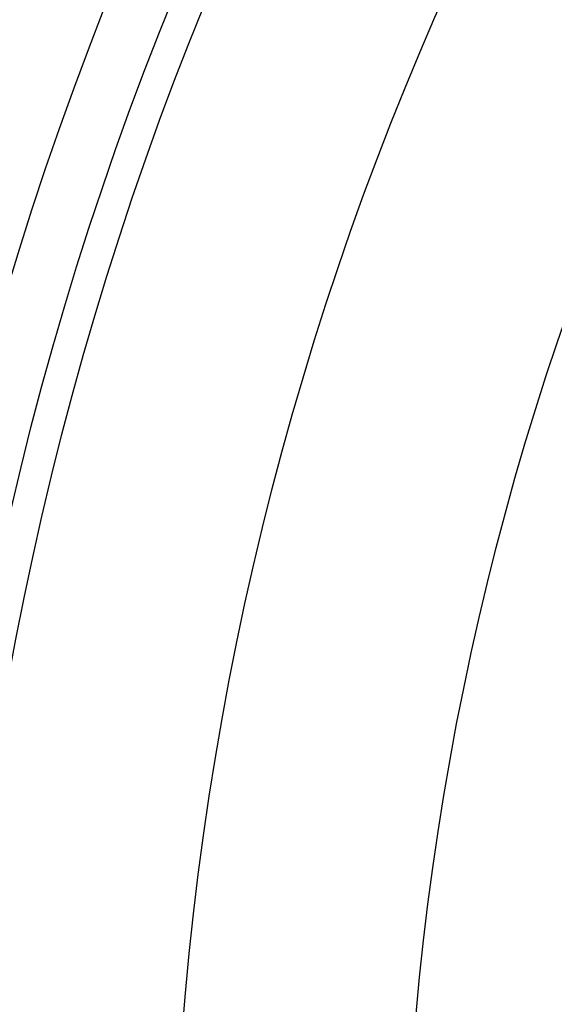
# Model space of a CAD drawing. Header units: millimetres. Extents: x -81 to 429, y -255 to 255.
# Tile 234 of 256: x -39 to -4, y 17 to 81. Entities that reach past the tile are written whole.
import ezdxf

# ---------------------------------------------------------------- set-up
doc = ezdxf.new("R2010")
doc.units = ezdxf.units.MM
doc.layers.add('Flora Ø50', color=5, linetype='Continuous', true_color=0x0000ff)

msp = doc.modelspace()

# ---------------------------------------------------------------- linework, layer by layer
at = {"layer": 'Flora Ø50'}
for centre, radius in [((174, 0, 374.187), 254.918), ((174, 0, 355.325), 240.858), ((174, 0, 345.703), 240.505), ((174, 0, 390), 237.5), ((174, 0, 170), 203.108), ((174, 0, 214.058), 188.137)]:
    msp.add_circle(centre, radius, dxfattribs=at)
at = {"layer": 'Flora Ø50', "extrusion": (0, 0, -1)}
for centre, radius in [((-174, 0, -390), 223.067), ((-174, 0, -388.584), 219.195), ((-174, 0, -385.004), 217.151)]:
    msp.add_arc(centre, radius, 0, 270, dxfattribs=at)

doc.saveas('drawing.dxf')
